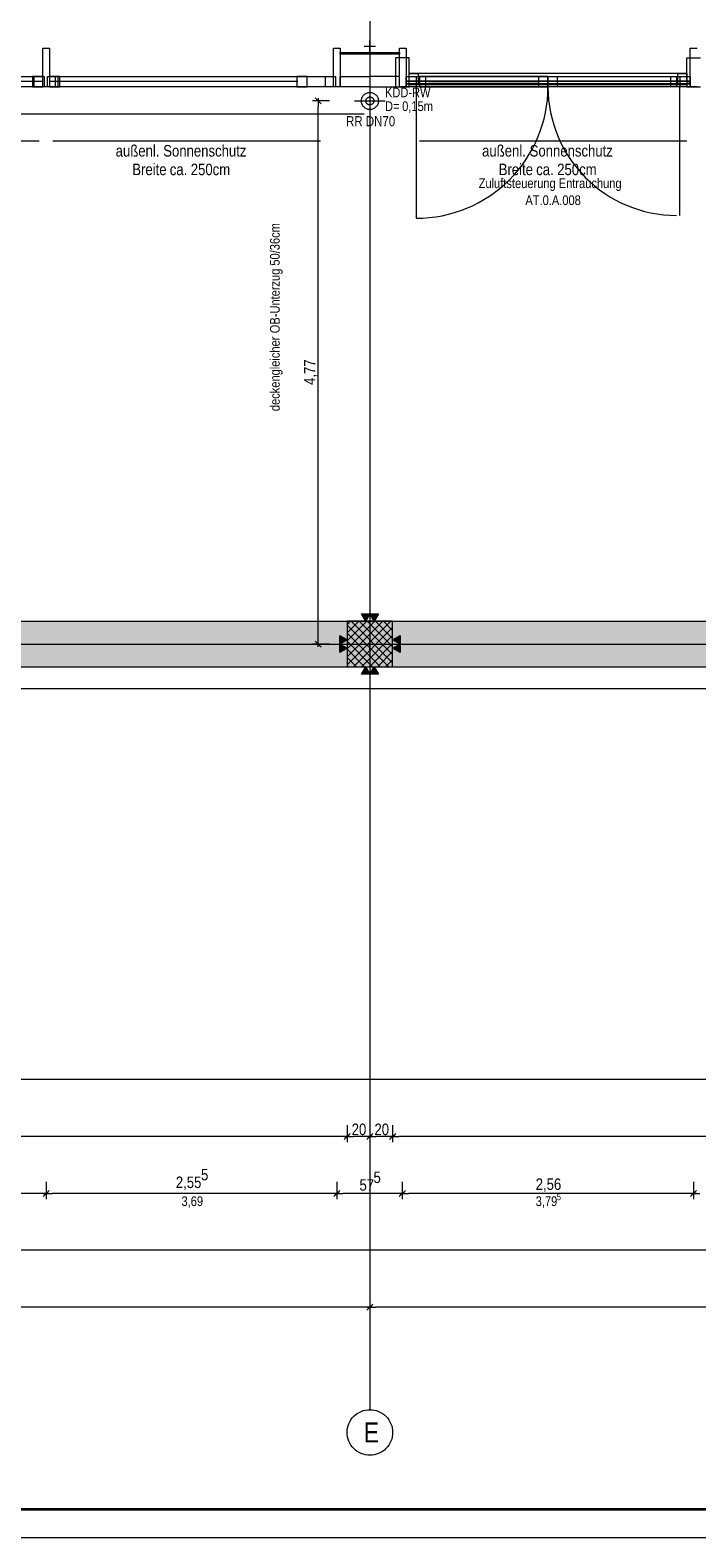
# Model space of a CAD drawing. Extents: x -620 to 300, y 62 to 1162.
# Tile 16 of 256: x -185 to -68, y 62 to 327. Entities that reach past the tile are written whole.
import ezdxf
from ezdxf.lldxf.tags import DXFTag

# ---------------------------------------------------------------- set-up
doc = ezdxf.new("R2010")
doc.units = 0
doc.layers.get('0').update_dxf_attribs({"lineweight": 13})
for name, color, linetype, lineweight, true_color in [('30 -33 Aussenwände- 3 Aussenstützen', 7, 'Continuous', 50, 0x0000dd), ('30 -33 Aussenwände- 7 Fassade_ Elemente', 7, 'Continuous', 9, 0x00aacc), ('30 -34 Innenwände- 2 nichttragend', 7, 'Continuous', 18, 0xff7fe6), ('30 -35 Decken- 1 Konstruktion-Träger- Stahlbeton', 7, 'Continuous', 13, 0x33aa00), ('30 -35 Decken- 11 Durchbruch', 5, 'Continuous', 15, 0x0000ff), ('70 -72 Beschriftung- 1 Beschriftung allgemein', 7, 'Continuous', 9, 0xff6633), ('70 -72 Beschriftung- 2 Beschriftung Bauteile', 7, 'Continuous', 9, 0x9999ff), ('70 -76 Bemaßung- 2 Allgemein', 9, 'Continuous', 5, 0x808080), ('iwb_Schraffur_Unterzug', 7, 'Continuous', 5, 0xffffcc)]:
    doc.layers.add(name, color=color, linetype=linetype, lineweight=lineweight, true_color=true_color)
for name, color, linetype, lineweight in [('40 -41 Abwasser_Wasser_Gas- 2 Wasser-1', 7, 'Continuous', 15), ('70 -71 Achsen- 1 Gebäudeachsen', 7, 'STRICHPUNKT2-A06G94XR8I', 18), ('iwb_Plankopf Rahmen', 7, 'Continuous', 35)]:
    doc.layers.add(name, color=color, linetype=linetype, lineweight=lineweight)
doc.styles.get("Standard").update_dxf_attribs({"font": 'ARIALN.TTF'})
tags = doc.linetypes.add('fein_strichliert-A06G94XS8I', pattern=[4, 1, -2, 1]).pattern_tags.tags
tags[8:9] = [DXFTag(74, 4), DXFTag(75, 0), DXFTag(340, '0'), DXFTag(46, 0.0), DXFTag(50, 0.0), DXFTag(44, 0.0), DXFTag(45, 0.0)]
tags[6:7] = [DXFTag(74, 4), DXFTag(75, 0), DXFTag(340, '0'), DXFTag(46, 0.0), DXFTag(50, 0.0), DXFTag(44, 0.0), DXFTag(45, 0.0)]
tags[4:5] = [DXFTag(74, 4), DXFTag(75, 0), DXFTag(340, '0'), DXFTag(46, 0.0), DXFTag(50, 0.0), DXFTag(44, 0.0), DXFTag(45, 0.0)]
tags = doc.linetypes.add('STRICHPUNKT2-A06G94XR8I', pattern=[12.7, 6.35, -3.175, 0, -3.175]).pattern_tags.tags
tags[10:11] = [DXFTag(74, 4), DXFTag(75, 0), DXFTag(340, '0'), DXFTag(46, 0.0), DXFTag(50, 0.0), DXFTag(44, 0.0), DXFTag(45, 0.0)]
tags[8:9] = [DXFTag(74, 4), DXFTag(75, 0), DXFTag(340, '0'), DXFTag(46, 0.0), DXFTag(50, 0.0), DXFTag(44, 0.0), DXFTag(45, 0.0)]
tags[6:7] = [DXFTag(74, 4), DXFTag(75, 0), DXFTag(340, '0'), DXFTag(46, 0.0), DXFTag(50, 0.0), DXFTag(44, 0.0), DXFTag(45, 0.0)]
tags[4:5] = [DXFTag(74, 4), DXFTag(75, 0), DXFTag(340, '0'), DXFTag(46, 0.0), DXFTag(50, 0.0), DXFTag(44, 0.0), DXFTag(45, 0.0)]

# ---------------------------------------------------------------- blocks, each defined once
blk = doc.blocks.new('Referenz-A06G94XT8I')
at = {"layer": '30 -33 Aussenwände- 3 Aussenstützen', "color": 0, "lineweight": -2}
for p, q in [((-129.58, 222.84), (-128.96, 223.45)), ((-129.58, 221.42), (-127.55, 223.45)), ((-129.58, 220.01), (-126.13, 223.45)), ((-129.58, 218.59), (-124.72, 223.45)), ((-129.58, 217.18), (-123.31, 223.45)), ((-129.58, 215.77), (-121.89, 223.45)), ((-129.58, 222.76), (-122.27, 215.45)), ((-128.86, 223.45), (-121.58, 216.17)), ((-127.44, 223.45), (-121.58, 217.59)), ((-126.03, 223.45), (-121.58, 219)), ((-124.62, 223.45), (-121.58, 220.42)), ((-123.2, 223.45), (-121.58, 221.83)), ((-121.79, 223.45), (-121.58, 223.25)), ((-129.58, 221.35), (-123.69, 215.45)), ((-129.58, 219.93), (-125.1, 215.45)), ((-128.48, 215.45), (-121.58, 222.35)), ((-127.06, 215.45), (-121.58, 220.94)), ((-125.58, 218.45), (-125.58, 220.45)), ((-129.58, 218.52), (-126.52, 215.45)), ((-126.58, 219.45), (-124.58, 219.45)), ((-125.65, 215.45), (-121.58, 219.52)), ((-124.24, 215.45), (-121.58, 218.11)), ((-129.58, 217.1), (-127.93, 215.45)), ((-129.58, 215.69), (-129.34, 215.45)), ((-122.82, 215.45), (-121.58, 216.7))]:
    blk.add_line(p, q, dxfattribs=at)
at = {"layer": '30 -33 Aussenwände- 3 Aussenstützen', "color": 0, "linetype": 'Continuous', "lineweight": -2, "ltscale": 0.13}
for p, q in [((-129.58, 223.45), (-129.58, 215.45)), ((-121.58, 223.45), (-129.58, 223.45)), ((-121.58, 215.45), (-121.58, 223.45)), ((-129.58, 215.45), (-121.58, 215.45))]:
    blk.add_line(p, q, dxfattribs=at)
at = {"layer": '30 -33 Aussenwände- 7 Fassade_ Elemente', "color": 0, "linetype": 'Continuous', "lineweight": -2, "ltscale": 0.13}
for p, q in [((-183.08, 317.35), (-183.08, 324.15)), ((-183.08, 324.15), (-181.88, 324.15)), ((-181.88, 324.15), (-181.88, 317.35)), ((-131.98, 324.15), (-130.78, 324.15)), ((-131.98, 317.35), (-131.98, 324.15)), ((-130.78, 324.15), (-130.78, 317.35)), ((-130.78, 323.35), (-120.38, 323.35)), ((-130.78, 323.05), (-130.78, 323.35)), ((-126.58, 324.45), (-124.58, 324.45)), ((-125.58, 323.45), (-125.58, 325.45)), ((-120.38, 317.35), (-120.38, 324.15)), ((-120.38, 324.15), (-119.18, 324.15)), ((-120.38, 323.35), (-120.38, 323.05)), ((-119.18, 324.15), (-119.18, 317.35)), ((-69.28, 317.35), (-69.28, 324.15)), ((-69.28, 324.15), (-68.08, 324.15)), ((-120.38, 323.05), (-130.78, 323.05)), ((-183.08, 318.25), (-233.08, 318.25)), ((-232.01, 319.15), (-182.81, 319.15)), ((-183.08, 319.15), (-184.88, 319.15)), ((-184.88, 319.15), (-184.88, 317.35)), ((-184.61, 319.15), (-182.81, 319.15)), ((-184.61, 317.35), (-184.61, 319.15)), ((-183.08, 317.35), (-183.08, 319.15)), ((-182.81, 319.15), (-182.81, 317.35)), ((-182.81, 319.15), (-182.81, 317.35)), ((-182.25, 319.15), (-180.45, 319.15)), ((-182.25, 317.35), (-182.25, 319.15)), ((-181.88, 319.15), (-181.88, 317.35)), ((-180.08, 319.15), (-181.88, 319.15)), ((-138.22, 318.25), (-181.88, 318.25)), ((-180.81, 317.35), (-180.81, 319.15)), ((-180.81, 319.15), (-131.61, 319.15)), ((-180.45, 319.15), (-180.45, 317.35)), ((-180.08, 317.35), (-180.08, 319.15)), ((-138.42, 319.15), (-138.42, 317.35)), ((-136.62, 319.15), (-138.42, 319.15)), ((-136.62, 317.35), (-136.62, 319.15)), ((-133.41, 319.15), (-131.61, 319.15)), ((-133.41, 317.35), (-133.41, 319.15)), ((-131.61, 319.15), (-131.61, 317.35)), ((-131.61, 319.15), (-131.61, 317.35)), ((-130.78, 319.15), (-125.58, 319.15)), ((-130.78, 317.35), (-130.78, 319.15)), ((-120.38, 319.15), (-125.58, 319.15)), ((-120.38, 317.35), (-120.38, 319.15)), ((-119.18, 319.15), (-117.38, 319.15)), ((-119.18, 317.35), (-119.18, 319.15)), ((-118.68, 317.85), (-118.68, 319.65)), ((-118.68, 319.65), (-117.08, 319.65)), ((-118.68, 319.15), (-69.88, 319.15)), ((-118.68, 317.35), (-118.68, 319.15)), ((-117.08, 317.85), (-118.68, 317.85)), ((-117.38, 319.15), (-115.78, 319.15)), ((-117.38, 317.35), (-117.38, 319.15)), ((-117.08, 319.65), (-117.08, 317.85)), ((-94.28, 319.15), (-116.88, 319.15)), ((-116.88, 319.15), (-116.88, 317.35)), ((-115.78, 319.15), (-115.78, 317.35)), ((-115.28, 318.25), (-95.88, 318.25)), ((-95.88, 317.35), (-95.88, 319.15)), ((-95.88, 319.15), (-94.28, 319.15)), ((-94.28, 319.15), (-71.68, 319.15)), ((-94.28, 319.15), (-94.28, 317.35)), ((-94.28, 319.15), (-92.68, 319.15)), ((-94.28, 317.35), (-94.28, 319.15)), ((-92.68, 319.15), (-92.68, 317.35)), ((-72.68, 318.25), (-92.68, 318.25)), ((-72.68, 319.15), (-71.08, 319.15)), ((-72.68, 317.35), (-72.68, 319.15)), ((-71.68, 319.15), (-71.68, 317.35)), ((-71.48, 319.65), (-69.88, 319.65)), ((-71.48, 317.85), (-71.48, 319.65)), ((-69.88, 317.85), (-71.48, 317.85)), ((-71.08, 319.15), (-69.28, 319.15)), ((-71.08, 319.15), (-71.08, 317.35)), ((-69.88, 319.65), (-69.88, 317.85)), ((-69.88, 319.15), (-69.88, 317.35)), ((-69.28, 319.15), (-69.28, 317.35)), ((-182.81, 317.35), (-232.01, 317.35)), ((-184.88, 317.35), (-183.08, 317.35)), ((-182.81, 317.35), (-184.61, 317.35)), ((-181.88, 317.35), (-183.08, 317.35)), ((-180.45, 317.35), (-182.25, 317.35)), ((-181.88, 317.35), (-180.08, 317.35)), ((-131.61, 317.35), (-180.81, 317.35)), ((-138.42, 317.35), (-136.62, 317.35)), ((-131.61, 317.35), (-133.41, 317.35)), ((-130.78, 317.35), (-131.98, 317.35)), ((-125.58, 317.35), (-130.78, 317.35)), ((-125.58, 317.35), (-120.38, 317.35)), ((-119.18, 317.35), (-120.38, 317.35)), ((-117.38, 317.35), (-119.18, 317.35)), ((-69.88, 317.35), (-118.68, 317.35)), ((-115.78, 317.35), (-117.38, 317.35)), ((-116.88, 317.35), (-94.28, 317.35)), ((-94.28, 317.35), (-95.88, 317.35)), ((-71.68, 317.35), (-94.28, 317.35)), ((-92.68, 317.35), (-94.28, 317.35)), ((-71.08, 317.35), (-72.68, 317.35)), ((-69.28, 317.35), (-71.08, 317.35)), ((-68.08, 317.35), (-69.28, 317.35))]:
    blk.add_line(p, q, dxfattribs=at)
at = {"layer": '30 -33 Aussenwände- 7 Fassade_ Elemente', "color": 0, "linetype": 'fein_strichliert-A06G94XS8I', "lineweight": -2, "ltscale": 0.13}
for p, q in [((-118.68, 319.75), (-69.88, 319.75)), ((-117.08, 317.85), (-94.28, 317.85)), ((-71.48, 317.85), (-94.28, 317.85)), ((-118.68, 317.75), (-69.88, 317.75)), ((-117.38, 294.25), (-117.38, 317.35)), ((-71.08, 294.75), (-71.08, 317.35)), ((-126.58, 312.51), (-289.58, 312.51)), ((-447.78, 211.65), (31.62, 211.65))]:
    blk.add_line(p, q, dxfattribs=at)
for centre, major_axis, end_param in [((-117.38, 317.35), (-0.04, -23.1), 1.572414), ((-71.68, 317.35), (-22.6, 0), 1.570796)]:
    blk.add_ellipse(centre, major_axis=major_axis, ratio=1, start_param=0, end_param=end_param, dxfattribs=at)
at = {"layer": '30 -34 Innenwände- 2 nichttragend', "color": 0, "lineweight": -2}
for p, q in [((-118.68, 322.45), (-121.08, 322.45)), ((-121.08, 322.45), (-121.08, 317.35)), ((-118.68, 318.35), (-118.68, 322.45)), ((-69.88, 318.35), (-69.88, 322.45)), ((-69.88, 322.45), (-67.48, 322.45)), ((-69.38, 318.35), (-119.18, 318.35)), ((-119.18, 317.85), (-119.18, 318.35)), ((-119.18, 317.85), (-119.18, 318.35)), ((-119.18, 318.35), (-118.68, 318.35)), ((-119.18, 318.35), (-69.38, 318.35)), ((-69.38, 317.85), (-119.18, 317.85)), ((-118.68, 317.85), (-119.18, 317.85)), ((-119.18, 317.85), (-69.38, 317.85)), ((-118.68, 317.35), (-118.68, 317.85)), ((-69.88, 318.35), (-69.38, 318.35)), ((-69.38, 317.85), (-69.88, 317.85)), ((-69.88, 317.85), (-69.88, 317.35)), ((-69.38, 318.35), (-69.38, 317.85)), ((-69.38, 317.85), (-69.38, 318.35)), ((-121.08, 317.35), (-118.68, 317.35)), ((-69.88, 317.35), (-67.48, 317.35))]:
    blk.add_line(p, q, dxfattribs=at)
at = {"layer": '30 -35 Decken- 1 Konstruktion-Träger- Stahlbeton', "color": 0, "linetype": 'fein_strichliert-A06G94XS8I', "lineweight": -2, "ltscale": 0.13}
for p, q in [((-451.58, 223.45), (35.42, 223.45)), ((-451.58, 215.45), (35.42, 215.45))]:
    blk.add_line(p, q, dxfattribs=at)
at = {"layer": '30 -35 Decken- 11 Durchbruch', "color": 0, "linetype": 'Continuous', "lineweight": -2, "ltscale": 0.13}
for p, q in [((-127.05, 315.15), (-127.01, 315.29)), ((-127.01, 315.29), (-126.97, 315.43)), ((-126.97, 315.43), (-126.9, 315.56)), ((-126.9, 315.56), (-126.83, 315.69)), ((-126.83, 315.69), (-126.74, 315.81)), ((-126.74, 315.81), (-126.64, 315.91)), ((-126.64, 315.91), (-126.53, 316.01)), ((-126.53, 316.01), (-126.41, 316.1)), ((-126.41, 316.1), (-126.29, 316.18)), ((-126.29, 316.18), (-126.15, 316.24)), ((-126.15, 316.24), (-126.02, 316.29)), ((-126.02, 316.29), (-125.87, 316.32)), ((-125.87, 316.32), (-125.73, 316.35)), ((-125.73, 316.35), (-125.58, 316.35)), ((-125.58, 316.35), (-125.43, 316.35)), ((-125.43, 316.35), (-125.29, 316.32)), ((-125.29, 316.32), (-125.14, 316.29)), ((-125.14, 316.29), (-125.01, 316.24)), ((-125.01, 316.24), (-124.87, 316.18)), ((-124.87, 316.18), (-124.75, 316.1)), ((-124.75, 316.1), (-124.63, 316.01)), ((-124.63, 316.01), (-124.52, 315.91)), ((-124.52, 315.91), (-124.42, 315.81)), ((-124.42, 315.81), (-124.33, 315.69)), ((-124.33, 315.69), (-124.26, 315.56)), ((-124.26, 315.56), (-124.19, 315.43)), ((-124.19, 315.43), (-124.14, 315.29)), ((-124.14, 315.29), (-124.11, 315.15)), ((-127.08, 314.85), (-127.07, 315)), ((-127.07, 314.71), (-127.08, 314.85)), ((-127.07, 315), (-127.05, 315.15)), ((-127.05, 314.56), (-127.07, 314.71)), ((-127.01, 314.42), (-127.05, 314.56)), ((-126.97, 314.28), (-127.01, 314.42)), ((-126.9, 314.15), (-126.97, 314.28)), ((-126.83, 314.02), (-126.9, 314.15)), ((-126.74, 313.9), (-126.83, 314.02)), ((-126.64, 313.79), (-126.74, 313.9)), ((-126.53, 313.69), (-126.64, 313.79)), ((-126.41, 313.61), (-126.53, 313.69)), ((-126.29, 313.53), (-126.41, 313.61)), ((-126.15, 313.47), (-126.29, 313.53)), ((-126.02, 313.42), (-126.15, 313.47)), ((-125.87, 313.38), (-126.02, 313.42)), ((-125.73, 313.36), (-125.87, 313.38)), ((-125.58, 313.35), (-125.73, 313.36)), ((-125.43, 313.36), (-125.58, 313.35)), ((-125.29, 313.38), (-125.43, 313.36)), ((-125.14, 313.42), (-125.29, 313.38)), ((-125.01, 313.47), (-125.14, 313.42)), ((-124.87, 313.53), (-125.01, 313.47)), ((-124.75, 313.61), (-124.87, 313.53)), ((-124.63, 313.69), (-124.75, 313.61)), ((-124.52, 313.79), (-124.63, 313.69)), ((-124.42, 313.9), (-124.52, 313.79)), ((-124.33, 314.02), (-124.42, 313.9)), ((-124.26, 314.15), (-124.33, 314.02)), ((-124.19, 314.28), (-124.26, 314.15)), ((-124.14, 314.42), (-124.19, 314.28)), ((-124.11, 314.56), (-124.14, 314.42)), ((-124.11, 315.15), (-124.09, 315)), ((-124.09, 314.71), (-124.11, 314.56)), ((-124.09, 315), (-124.08, 314.85)), ((-124.08, 314.85), (-124.09, 314.71))]:
    blk.add_line(p, q, dxfattribs=at)
at = {"layer": '30 -35 Decken- 11 Durchbruch', "color": 0, "linetype": 'fein_strichliert-A06G94XS8I', "lineweight": -2, "ltscale": 0.13}
for p, q in [((-125.58, 317.55), (-125.58, 312.15)), ((-128.28, 314.85), (-122.88, 314.85))]:
    blk.add_line(p, q, dxfattribs=at)
at = {"layer": '40 -41 Abwasser_Wasser_Gas- 2 Wasser-1', "color": 0, "linetype": 'Continuous', "lineweight": -2, "ltscale": 0.13}
for p, q in [((-126.22, 315.14), (-126.19, 315.2)), ((-126.19, 315.2), (-126.15, 315.26)), ((-126.15, 315.26), (-126.11, 315.31)), ((-126.11, 315.31), (-126.06, 315.36)), ((-126.06, 315.36), (-126.01, 315.41)), ((-126.01, 315.41), (-125.95, 315.45)), ((-125.95, 315.45), (-125.89, 315.48)), ((-125.89, 315.48), (-125.83, 315.51)), ((-125.83, 315.51), (-125.76, 315.53)), ((-125.76, 315.53), (-125.69, 315.54)), ((-125.69, 315.54), (-125.63, 315.55)), ((-125.63, 315.55), (-125.56, 315.55)), ((-125.56, 315.55), (-125.49, 315.55)), ((-125.49, 315.55), (-125.42, 315.54)), ((-125.42, 315.54), (-125.35, 315.52)), ((-125.35, 315.52), (-125.29, 315.49)), ((-125.29, 315.49), (-125.23, 315.46)), ((-125.23, 315.46), (-125.17, 315.42)), ((-125.17, 315.42), (-125.12, 315.38)), ((-125.12, 315.38), (-125.07, 315.33)), ((-125.07, 315.33), (-125.02, 315.28)), ((-125.02, 315.28), (-124.99, 315.22)), ((-124.99, 315.22), (-124.95, 315.16)), ((-126.28, 314.88), (-126.27, 314.94)), ((-126.28, 314.81), (-126.28, 314.88)), ((-126.27, 314.74), (-126.28, 314.81)), ((-126.27, 314.94), (-126.26, 315.01)), ((-126.26, 314.67), (-126.27, 314.74)), ((-126.26, 315.01), (-126.24, 315.08)), ((-126.23, 314.61), (-126.26, 314.67)), ((-126.24, 315.08), (-126.22, 315.14)), ((-126.21, 314.54), (-126.23, 314.61)), ((-126.17, 314.48), (-126.21, 314.54)), ((-126.13, 314.43), (-126.17, 314.48)), ((-126.09, 314.37), (-126.13, 314.43)), ((-126.04, 314.33), (-126.09, 314.37)), ((-125.99, 314.28), (-126.04, 314.33)), ((-125.93, 314.25), (-125.99, 314.28)), ((-125.87, 314.22), (-125.93, 314.25)), ((-125.8, 314.19), (-125.87, 314.22)), ((-125.74, 314.17), (-125.8, 314.19)), ((-125.67, 314.16), (-125.74, 314.17)), ((-125.6, 314.15), (-125.67, 314.16)), ((-125.53, 314.15), (-125.6, 314.15)), ((-125.47, 314.16), (-125.53, 314.15)), ((-125.4, 314.18), (-125.47, 314.16)), ((-125.33, 314.2), (-125.4, 314.18)), ((-125.27, 314.23), (-125.33, 314.2)), ((-125.21, 314.26), (-125.27, 314.23)), ((-125.15, 314.3), (-125.21, 314.26)), ((-125.1, 314.34), (-125.15, 314.3)), ((-125.05, 314.39), (-125.1, 314.34)), ((-125.01, 314.45), (-125.05, 314.39)), ((-124.97, 314.5), (-125.01, 314.45)), ((-124.94, 314.56), (-124.97, 314.5)), ((-124.95, 315.16), (-124.92, 315.1)), ((-124.92, 314.63), (-124.94, 314.56)), ((-124.92, 315.1), (-124.9, 315.03)), ((-124.9, 314.69), (-124.92, 314.63)), ((-124.9, 315.03), (-124.89, 314.97)), ((-124.89, 314.76), (-124.9, 314.69)), ((-124.89, 314.97), (-124.88, 314.9)), ((-124.88, 314.83), (-124.89, 314.76)), ((-124.88, 314.9), (-124.88, 314.83))]:
    blk.add_line(p, q, dxfattribs=at)
at = {"layer": '70 -71 Achsen- 1 Gebäudeachsen', "color": 0, "linetype": 'STRICHPUNKT2-A06G94XR8I', "lineweight": -2, "ltscale": 0.13}
for p, q in [((-125.58, 1084.39), (-125.58, 84.95)), ((-538.63, 219.45), (76.5, 219.45))]:
    blk.add_line(p, q, dxfattribs=at)
at = {"layer": '70 -71 Achsen- 1 Gebäudeachsen', "color": 0, "linetype": 'Continuous', "lineweight": -2, "ltscale": 0.13}
for p, q in [((-127.11, 84.65), (-126.74, 84.78)), ((-126.74, 84.78), (-126.36, 84.88)), ((-126.36, 84.88), (-125.97, 84.93)), ((-125.97, 84.93), (-125.58, 84.95)), ((-125.58, 84.95), (-125.19, 84.93)), ((-125.19, 84.93), (-124.8, 84.88)), ((-124.8, 84.88), (-124.42, 84.78)), ((-124.42, 84.78), (-124.05, 84.65)), ((-129.5, 81.73), (-129.41, 82.11)), ((-129.41, 82.11), (-129.28, 82.48)), ((-129.28, 82.48), (-129.11, 82.84)), ((-129.11, 82.84), (-128.91, 83.18)), ((-128.91, 83.18), (-128.67, 83.49)), ((-128.67, 83.49), (-128.41, 83.78)), ((-128.41, 83.78), (-128.12, 84.05)), ((-128.12, 84.05), (-127.8, 84.28)), ((-127.8, 84.28), (-127.47, 84.48)), ((-127.47, 84.48), (-127.11, 84.65)), ((-124.05, 84.65), (-123.69, 84.48)), ((-123.69, 84.48), (-123.36, 84.28)), ((-123.36, 84.28), (-123.04, 84.05)), ((-123.04, 84.05), (-122.75, 83.78)), ((-122.75, 83.78), (-122.49, 83.49)), ((-122.49, 83.49), (-122.25, 83.18)), ((-122.25, 83.18), (-122.05, 82.84)), ((-122.05, 82.84), (-121.88, 82.48)), ((-121.88, 82.48), (-121.75, 82.11)), ((-121.75, 82.11), (-121.66, 81.73)), ((-129.58, 80.95), (-129.56, 81.35)), ((-129.56, 80.56), (-129.58, 80.95)), ((-129.56, 81.35), (-129.5, 81.73)), ((-129.5, 80.17), (-129.56, 80.56)), ((-129.41, 79.79), (-129.5, 80.17)), ((-129.28, 79.42), (-129.41, 79.79)), ((-121.75, 79.79), (-121.88, 79.42)), ((-121.66, 80.17), (-121.75, 79.79)), ((-121.66, 81.73), (-121.6, 81.35)), ((-121.6, 80.56), (-121.66, 80.17)), ((-121.6, 81.35), (-121.58, 80.95)), ((-121.58, 80.95), (-121.6, 80.56)), ((-129.11, 79.07), (-129.28, 79.42)), ((-128.91, 78.73), (-129.11, 79.07)), ((-128.67, 78.42), (-128.91, 78.73)), ((-128.41, 78.13), (-128.67, 78.42)), ((-128.12, 77.86), (-128.41, 78.13)), ((-127.8, 77.63), (-128.12, 77.86)), ((-127.47, 77.43), (-127.8, 77.63)), ((-127.11, 77.26), (-127.47, 77.43)), ((-126.74, 77.13), (-127.11, 77.26)), ((-126.36, 77.03), (-126.74, 77.13)), ((-125.97, 76.97), (-126.36, 77.03)), ((-125.58, 76.95), (-125.97, 76.97)), ((-125.19, 76.97), (-125.58, 76.95)), ((-124.8, 77.03), (-125.19, 76.97)), ((-124.42, 77.13), (-124.8, 77.03)), ((-124.05, 77.26), (-124.42, 77.13)), ((-123.69, 77.43), (-124.05, 77.26)), ((-123.36, 77.63), (-123.69, 77.43)), ((-123.04, 77.86), (-123.36, 77.63)), ((-122.75, 78.13), (-123.04, 77.86)), ((-122.49, 78.42), (-122.75, 78.13)), ((-122.25, 78.73), (-122.49, 78.42)), ((-122.05, 79.07), (-122.25, 78.73)), ((-121.88, 79.42), (-122.05, 79.07))]:
    blk.add_line(p, q, dxfattribs=at)
at = {"layer": '70 -72 Beschriftung- 1 Beschriftung allgemein', "color": 0, "linetype": 'Continuous', "lineweight": -2, "ltscale": 0.13}
for p, q in [((-183.68, 307.77), (-230.68, 307.77)), ((-134.28, 307.77), (-181.28, 307.77)), ((-69.88, 307.77), (-116.88, 307.77))]:
    blk.add_line(p, q, dxfattribs=at)
at = {"layer": '70 -72 Beschriftung- 2 Beschriftung Bauteile', "color": 0, "lineweight": -2}
for p, q in [((-126.33, 223.45), (-127.08, 224.75)), ((-127.08, 224.75), (-125.58, 224.75)), ((-125.58, 224.75), (-126.33, 223.45)), ((-124.83, 223.45), (-125.58, 224.75)), ((-125.58, 224.75), (-124.08, 224.75)), ((-124.08, 224.75), (-124.83, 223.45)), ((-130.88, 220.95), (-129.58, 220.2)), ((-130.88, 219.45), (-130.88, 220.95)), ((-129.58, 220.2), (-130.88, 219.45)), ((-121.58, 220.2), (-120.28, 220.95)), ((-120.28, 219.45), (-121.58, 220.2)), ((-120.28, 220.95), (-120.28, 219.45)), ((-130.88, 219.45), (-129.58, 218.7)), ((-130.88, 217.95), (-130.88, 219.45)), ((-129.58, 218.7), (-130.88, 217.95)), ((-121.58, 218.7), (-120.28, 219.45)), ((-120.28, 217.95), (-121.58, 218.7)), ((-120.28, 219.45), (-120.28, 217.95)), ((-127.08, 214.15), (-126.33, 215.45)), ((-126.33, 215.45), (-125.58, 214.15)), ((-125.58, 214.15), (-124.83, 215.45)), ((-124.83, 215.45), (-124.08, 214.15)), ((-125.58, 214.15), (-127.08, 214.15)), ((-124.08, 214.15), (-125.58, 214.15))]:
    blk.add_line(p, q, dxfattribs=at)
for points in [[(-126.33, 223.45), (-127.08, 224.75), (-126.33, 224.75)], [(-126.33, 223.45), (-126.33, 224.75), (-125.58, 224.75)], [(-124.83, 223.45), (-125.58, 224.75), (-124.83, 224.75)], [(-124.83, 223.45), (-124.83, 224.75), (-124.08, 224.75)], [(-130.88, 219.45), (-130.88, 220.95), (-129.58, 220.2)], [(-120.28, 219.45), (-121.58, 220.2), (-120.28, 220.95)], [(-130.88, 217.95), (-130.88, 219.45), (-129.58, 218.7)], [(-120.28, 217.95), (-121.58, 218.7), (-120.28, 219.45)], [(-126.33, 214.15), (-127.08, 214.15), (-126.33, 215.45)], [(-126.33, 214.15), (-126.33, 215.45), (-125.58, 214.15)], [(-124.83, 214.15), (-125.58, 214.15), (-124.83, 215.45)], [(-124.83, 214.15), (-124.83, 215.45), (-124.08, 214.15)]]:
    blk.add_solid(points, dxfattribs=at)
at = {"layer": '70 -76 Bemaßung- 2 Allgemein', "color": 0, "linetype": 'Continuous', "lineweight": -2, "ltscale": 0.13}
for p, q in [((-135.19, 315.38), (-134.13, 314.32)), ((-134.66, 315.35), (-134.66, 313.79)), ((-132.66, 314.85), (-135.66, 314.85)), ((-134.66, 220.51), (-134.66, 313.79)), ((-134.13, 218.92), (-135.19, 219.98)), ((-134.66, 218.95), (-134.66, 220.51)), ((-132.66, 219.45), (-135.66, 219.45)), ((26.42, 142.95), (-442.58, 142.95)), ((-130.64, 132.95), (-285.52, 132.95)), ((-129.08, 132.95), (-130.64, 132.95)), ((-129.05, 133.48), (-130.11, 132.42)), ((-130.11, 132.42), (-129.05, 133.48)), ((-130.08, 132.95), (-128.52, 132.95)), ((-129.58, 134.95), (-129.58, 131.95)), ((-129.58, 134.95), (-129.58, 131.95)), ((-126.64, 132.95), (-128.52, 132.95)), ((-125.08, 132.95), (-126.64, 132.95)), ((-126.11, 132.42), (-125.05, 133.48)), ((-125.05, 133.48), (-126.11, 132.42)), ((-126.08, 132.95), (-124.52, 132.95)), ((-125.58, 134.95), (-125.58, 131.95)), ((-125.58, 134.95), (-125.58, 131.95)), ((-122.64, 132.95), (-124.52, 132.95)), ((-121.08, 132.95), (-122.64, 132.95)), ((-121.05, 133.48), (-122.11, 132.42)), ((-122.11, 132.42), (-121.05, 133.48)), ((-122.08, 132.95), (-120.52, 132.95)), ((-121.58, 134.95), (-121.58, 131.95)), ((-121.58, 134.95), (-121.58, 131.95)), ((34.36, 132.95), (-120.52, 132.95)), ((-182.48, 124.95), (-182.48, 121.95)), ((-182.48, 124.95), (-182.48, 121.95)), ((-131.38, 124.95), (-131.38, 121.95)), ((-131.38, 124.95), (-131.38, 121.95)), ((-119.88, 124.95), (-119.88, 121.95)), ((-119.88, 124.95), (-119.88, 121.95)), ((-68.68, 124.95), (-68.68, 121.95)), ((-68.68, 124.95), (-68.68, 121.95)), ((-183.54, 122.95), (-232.62, 122.95)), ((-181.98, 122.95), (-183.54, 122.95)), ((-181.95, 123.48), (-183.01, 122.42)), ((-183.01, 122.42), (-181.95, 123.48)), ((-182.98, 122.95), (-181.42, 122.95)), ((-132.44, 122.95), (-181.42, 122.95)), ((-130.88, 122.95), (-132.44, 122.95)), ((-130.85, 123.48), (-131.91, 122.42)), ((-131.91, 122.42), (-130.85, 123.48)), ((-131.88, 122.95), (-130.32, 122.95)), ((-120.94, 122.95), (-130.32, 122.95)), ((-119.38, 122.95), (-120.94, 122.95)), ((-120.41, 122.42), (-119.35, 123.48)), ((-119.35, 123.48), (-120.41, 122.42)), ((-120.38, 122.95), (-118.82, 122.95)), ((-69.74, 122.95), (-118.82, 122.95)), ((-68.18, 122.95), (-69.74, 122.95)), ((-69.21, 122.42), (-68.15, 123.48)), ((-68.15, 123.48), (-69.21, 122.42)), ((-69.18, 122.95), (-67.62, 122.95)), ((26.42, 112.95), (-442.58, 112.95)), ((-126.11, 102.42), (-125.05, 103.48)), ((-125.05, 103.48), (-126.11, 102.42)), ((-125.58, 104.95), (-125.58, 101.95)), ((-125.58, 104.95), (-125.58, 101.95)), ((-126.64, 102.95), (-289.52, 102.95)), ((-125.08, 102.95), (-126.64, 102.95)), ((-126.08, 102.95), (-124.52, 102.95)), ((38.36, 102.95), (-124.52, 102.95))]:
    blk.add_line(p, q, dxfattribs=at)
at = {"layer": '30 -35 Decken- 11 Durchbruch', "color": 0, "linetype": 'Continuous', "lineweight": -2, "ltscale": 0.13, "char_height": 1.7, "attachment_point": 1}
for s, insert in [('{\\fArial Narrow;KDD-RW}', (-122.93, 317.2)), ('{\\fArial Narrow;D=}', (-122.93, 314.78)), ('{\\fArial Narrow;0,15m}', (-119.91, 314.78))]:
    blk.add_mtext(s, dxfattribs=dict(at, insert=insert))
at = {"layer": '30 -35 Decken- 11 Durchbruch', "color": 0, "linetype": 'ByBlock', "lineweight": -2, "ltscale": 0.13, "insert": (-128.28, 312.16), "char_height": 0.0036, "attachment_point": 1}
for s in ['{\\fArial Narrow;prm5_name}', '{\\fArial Narrow;prm4_type}', '{\\fArial Narrow;prm6_name}', '{\\fArial Narrow;prm6_type}', '{\\fArial Narrow;prm7_value}', '{\\fArial Narrow;prm3_value}', '{\\fArial Narrow;prm5_type}', '{\\fArial Narrow;prm7_type}', '{\\fArial Narrow;prm7_name}', '{\\fArial Narrow;prm5_value}', '{\\fArial Narrow;prm0_name}', '{\\fArial Narrow;prm1_type}', '{\\fArial Narrow;instanceID}', '{\\fArial Narrow;prm0_type}', '{\\fArial Narrow;prm6_value}', '{\\fArial Narrow;prm2_name}', '{\\fArial Narrow;prm2_type}', '{\\fArial Narrow;prm4_value}', '{\\fArial Narrow;prm1_name}', '{\\fArial Narrow;prm0_value}', '{\\fArial Narrow;prm1_value}', '{\\fArial Narrow;prm2_value}', '{\\fArial Narrow;IFC_UUID}', '{\\fArial Narrow;prm3_name}', '{\\fArial Narrow;prm3_type}', '{\\fArial Narrow;prm4_name}']:
    blk.add_mtext(s, dxfattribs=at)
at = {"layer": '70 -71 Achsen- 1 Gebäudeachsen', "color": 0, "linetype": 'Continuous', "lineweight": -2, "ltscale": 0.13, "insert": (-126.66, 82.72), "char_height": 3.5241, "attachment_point": 1}
blk.add_mtext('{\\fArial Narrow;E}', dxfattribs=at)
at = {"layer": '70 -72 Beschriftung- 1 Beschriftung allgemein', "color": 0, "linetype": 'Continuous', "lineweight": -2, "ltscale": 0.13, "attachment_point": 1}
for s, insert, char_height in [('{\\fArial Narrow;RR DN70}', (-129.77, 312.18), 1.7621), ('{\\fArial Narrow;außenl.}', (-170.26, 307.1), 2.0138), ('{\\fArial Narrow;Sonnenschutz}', (-161.9, 307.1), 2.0138), ('{\\fArial Narrow;außenl.}', (-105.86, 307.1), 2.0138), ('{\\fArial Narrow;Sonnenschutz}', (-97.5, 307.1), 2.0138), ('{\\fArial Narrow;Breite}', (-167.34, 303.83), 2.0138), ('{\\fArial Narrow;ca.}', (-160.75, 303.83), 2.0138), ('{\\fArial Narrow;250cm}', (-157.06, 303.83), 2.0138), ('{\\fArial Narrow;Breite}', (-102.94, 303.83), 2.0138), ('{\\fArial Narrow;ca.}', (-96.35, 303.83), 2.0138), ('{\\fArial Narrow;250cm}', (-92.66, 303.83), 2.0138), ('{\\fArial Narrow;Zuluftsteuerung Entrauchung}', (-106.46, 301.25), 1.7), ('{\\fArial Narrow;AT.0.A.008}', (-98.25, 298.27), 1.7)]:
    blk.add_mtext(s, dxfattribs=dict(at, insert=insert, char_height=char_height))
at = {"layer": '70 -72 Beschriftung- 1 Beschriftung allgemein', "color": 0, "linetype": 'Continuous', "lineweight": -2, "ltscale": 0.13, "char_height": 1.7, "attachment_point": 1, "rotation": 90}
for s, insert in [('{\\fArial Narrow;50/36cm}', (-143.13, 285.92)), ('{\\fArial Narrow;OB-Unterzug}', (-143.13, 274.04)), ('{\\fArial Narrow;deckengleicher}', (-143.13, 260.36))]:
    blk.add_mtext(s, dxfattribs=dict(at, insert=insert))
at = {"layer": '70 -76 Bemaßung- 2 Allgemein', "color": 0, "linetype": 'Continuous', "lineweight": -2, "ltscale": 0.13, "insert": (-137.17, 264.97), "char_height": 2.0138, "attachment_point": 1, "rotation": 90}
blk.add_mtext('{\\fArial Narrow;4,77}', dxfattribs=at)
at = {"layer": '70 -76 Bemaßung- 2 Allgemein', "color": 0, "linetype": 'Continuous', "lineweight": -2, "ltscale": 0.13, "attachment_point": 1}
for s, insert, char_height in [('{\\fArial Narrow;20}', (-128.78, 135.2), 2.0138), ('{\\fArial Narrow;20}', (-124.78, 135.2), 2.0138), ('{\\fArial Narrow;5}', (-155.26, 127.25), 2.0138), ('{\\fArial Narrow;2,55}', (-159.69, 125.9), 2.0138), ('{\\fArial Narrow;57}', (-127.41, 125.44), 2.0138), ('{\\fArial Narrow;5}', (-124.94, 126.78), 2.0138), ('{\\fArial Narrow;2,56}', (-96.44, 125.57), 2.0138), ('{\\fArial Narrow;3,69}', (-158.69, 122.42), 1.7), ('{\\fArial Narrow;3,79}', (-96.44, 122.42), 1.7), ('{\\fArial Narrow;5}', (-92.73, 122.89), 1.1334)]:
    blk.add_mtext(s, dxfattribs=dict(at, insert=insert, char_height=char_height))
blk = doc.blocks.new('Referenz-A06G94XV8I')
at = {"layer": 'iwb_Schraffur_Unterzug', "linetype": 'Continuous', "ltscale": 0.13}
for points in [[(-538.63, 223.45), (76.5, 223.45), (76.5, 222.53)], [(-538.63, 223.45), (76.5, 222.53), (-538.63, 221.28)], [(-538.63, 223.45), (35.42, 223.45), (35.42, 215.45)], [(-538.63, 223.45), (35.42, 215.45), (-538.63, 220.13)], [(-538.63, 221.28), (76.5, 222.53), (76.5, 216.38)], [(-538.63, 221.28), (76.5, 216.38), (-538.63, 217.63)], [(-538.63, 220.13), (35.42, 215.45), (-538.63, 215.45)], [(-538.63, 217.63), (76.5, 216.38), (76.5, 215.45)], [(-538.63, 217.63), (76.5, 215.45), (-538.63, 215.45)]]:
    blk.add_solid(points, dxfattribs=at)

msp = doc.modelspace()

# ---------------------------------------------------------------- linework, layer by layer
at = {"layer": 'iwb_Plankopf Rahmen', "color": 8, "lineweight": 13, "ltscale": 0.13, "true_color": 0x808080}
msp.add_lwpolyline([(300.35, 62.43), (-619.65, 62.43), (-619.65, 1162.43), (300.35, 1162.43), (300.35, 62.43)], close=True, dxfattribs=at)
at = {"layer": 'iwb_Plankopf Rahmen', "ltscale": 0.35}
msp.add_lwpolyline([(-599.65, 67.43), (-599.65, 1157.43), (295.35, 1157.43), (295.35, 67.43), (-599.65, 67.43)], close=True, dxfattribs=at)

# ---------------------------------------------------------------- block references
at = {"color": 8, "lineweight": 13, "ltscale": 0.13, "true_color": 0x808080}
msp.add_blockref('Referenz-A06G94XT8I', (0, 0), dxfattribs=at)
at = {"color": 8, "lineweight": 25, "ltscale": 0.25, "true_color": 0x808080}
msp.add_blockref('Referenz-A06G94XV8I', (0, 0), dxfattribs=at)

doc.saveas('drawing.dxf')
